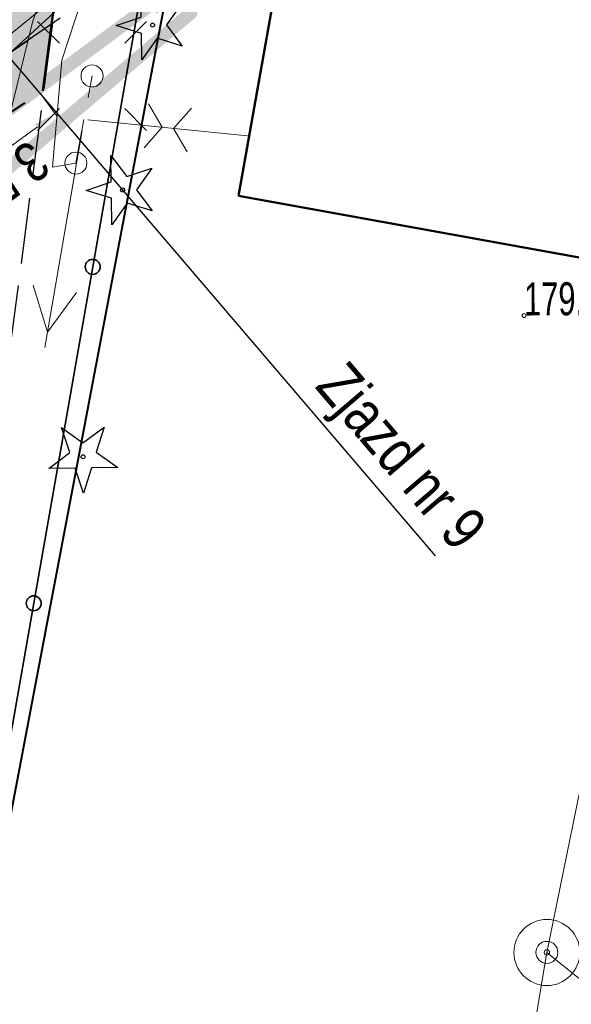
# Model space of a CAD drawing. Header units: metres. Extents: x 7429064 to 7431133, y 5709479 to 5714472.
# Tile 149 of 176: x 7429834 to 7429847, y 5710108 to 5710131. Entities that reach past the tile are written whole.
import ezdxf

# ---------------------------------------------------------------- set-up
doc = ezdxf.new("R2010")
doc.units = ezdxf.units.M
for name, pattern in [('1', [0]), ('2_KTJZ01', [2, 1.5, -0.5]), ('3_EGBU_A', [0]), ('3_KTJZ01', [2, 1.5, -0.5]), ('4_SUPE_01', [0]), ('4_SUPT_01', [0]), ('4_SUPW_01', [0]), ('7_1', [0]), ('7_SUPE_01', [0]), ('7_SUPT_01', [0]), ('7_SUPW_01', [0]), ('7_SUSM03_02', [0]), ('DASHED', [19.05, 12.7, -6.35]), ('HIDDEN', [0.375, 0.25, -0.125])]:
    doc.linetypes.add(name, pattern=pattern)
doc.layers.add('_1_Mapa', color=7, linetype='Continuous')
doc.layers.add('D_1_LINIA_OPIS_ZJAZDY', color=7, linetype='Continuous')
doc.layers.add('_D_7_CZASOWE ZAJĘCIE_PRZEBUDOWA SIECI', color=7, linetype='HIDDEN', lineweight=50, true_color=0xd16900)
doc.layers.add('DZIALKA_L_0', color=7, linetype='1', lineweight=40, true_color=0x008000)
for name, color, linetype, lineweight in [('_D_7_TEREN NIEZBEDNY DLA OB_BUD', 252, 'HIDDEN', 50), ('_D_8_Wymiary', 7, 'Continuous', 20), ('D_1_LINIA_KRAWĘŻNIK_BET_20_30 WYN 12 CM - III', 7, 'Continuous', 50), ('EGBB_L_1', 252, '3_EGBU_A', 50), ('KRAWĘŻNIK BETONOWY 12_25 WYN 0 CM', 250, 'DASHED', 50), ('KTJZ_L_0', 252, '2_KTJZ01', 30), ('KTOK_L_4', 252, 'Continuous', 35), ('OBOP_T_0', 82, 'Continuous', 30), ('RTPW_T_0', 252, 'Continuous', 15), ('SUPE_L_2', 252, '4_SUPE_01', 18), ('SUPE_L_3', 252, '4_SUPE_01', 18), ('SUPT_L_0', 252, '4_SUPT_01', 18), ('SUPW_L_0', 252, '4_SUPW_01', 18), ('SUSM_L_4', 252, 'Continuous', 18), ('SUSM_T_0', 252, 'Continuous', 18), ('SUTW_T_0', 252, 'Continuous', 18), ('SUUW_T_1', 252, 'Continuous', 18)]:
    doc.layers.add(name, color=color, linetype=linetype, lineweight=lineweight)
doc.layers.add('D_2_HECZ_ZJAZDY - KOSTKA BET', color=214, linetype='Continuous', lineweight=13, transparency=0.3)
doc.styles.add('Styl Arial', font='arial.ttf', dxfattribs={"width": 0.8, "height": 0.9})
doc.dimstyles.new('1_500', dxfattribs={"dimtxt": 0.9, "dimasz": 1, "dimexe": 0.18, "dimexo": 0, "dimgap": 0.2, "dimtad": 4, "dimzin": 0, "dimdsep": 46, "dimtxsty": 'Styl Arial', "dimcen": 0.25, "dimclrd": 256, "dimclre": 256, "dimclrt": 256, "dimazin": 0, "dimtfac": 1, "dimtix": 1, "dimtmove": 1, "dimatfit": 3, "dimfxl": 0.18, "dimtolj": 1, "dimtzin": 0, "dimlwd": -1, "dimlwe": -1, "dimarcsym": 0})

# ---------------------------------------------------------------- blocks, each defined once
blk = doc.blocks.new('3_OBOP01_01')
at = {"linetype": 'Continuous'}
for p, q in [((-0.0039, 0.31545), (0.4771, 0.67415)), ((0.4771, 0.67415), (0.2988, 0.1012)), ((-0.3012, 0.09375), (-0.4937, 0.6621)), ((-0.4937, 0.6621), (-0.0039, 0.31545)), ((-0.78225, -0.26495), (-0.3012, 0.09375)), ((0.2988, 0.1012), (0.7886, -0.24545)), ((-0.18225, -0.2575), (-0.78225, -0.26495)), ((0.01025, -0.82585), (-0.18225, -0.2575)), ((0.1886, -0.2529), (0.01025, -0.82585)), ((0.7886, -0.24545), (0.1886, -0.2529))]:
    blk.add_line(p, q, dxfattribs=at)
blk.add_circle((0, 0), 0.045, dxfattribs=at)
blk = doc.blocks.new('3_RTPW01')
at = {"linetype": 'Continuous'}
blk.add_circle((0, 0), 0.045, dxfattribs=at)
blk = doc.blocks.new('7_SUSM01_01')
at = {"linetype": 'Continuous'}
for p, q in [((-0.742, 0.742), (-1.237, 1.237)), ((0.742, 0.742), (1.237, 1.237)), ((-0.742, -0.742), (-1.237, -1.237)), ((0.742, -0.742), (1.237, -1.237))]:
    blk.add_line(p, q, dxfattribs=at)
blk = doc.blocks.new('7_SUPS01_08')
at = {"linetype": 'Continuous'}
blk.add_circle((0, 0), 0.0625, dxfattribs=at)
blk = doc.blocks.new('7_SUUS13')
at = {"linetype": 'Continuous'}
for radius in [0.75, 0.25]:
    blk.add_circle((0, 0), radius, dxfattribs=at)
blk = doc.blocks.new('X-ref_MDCP_Szara')
at = {"layer": 'DZIALKA_L_0', "linetype": '1'}
blk.add_line((7429832.18, 5710102.87), (7429838.22, 5710134.56), dxfattribs=at)
at = {"layer": 'EGBB_L_1', "linetype": '3_EGBU_A'}
for p in [(7429841, 5710136.63), (7429848.03, 5710125.25)]:
    blk.add_line(p, (7429839.25, 5710126.84), dxfattribs=at)
at = {"layer": 'KTJZ_L_0', "linetype": '3_KTJZ01'}
for p, q in [((7429835.2, 5710130.87), (7429828.66, 5710126.38)), ((7429835.028, 5710130.752), (7429831.28, 5710102.19)), ((7429833.204, 5710129.5), (7429835.028, 5710130.752))]:
    blk.add_line(p, q, dxfattribs=at)
at = {"layer": 'KTOK_L_4'}
for p, q in [((7429835.94, 5710125.225), (7429837.28, 5710132.86)), ((7429834.6, 5710117.59), (7429835.94, 5710125.225)), ((7429833.26, 5710109.955), (7429834.6, 5710117.59))]:
    blk.add_line(p, q, dxfattribs=at)
for centre in [(7429835.94, 5710125.225), (7429834.6, 5710117.59)]:
    blk.add_circle(centre, 0.17, dxfattribs=at)
at = {"layer": 'SUPE_L_2', "linetype": '7_SUPE_01'}
for p, q in [((7429835.85, 5710134.43), (7429834.57, 5710130.78)), ((7429834.57, 5710130.78), (7429833.32, 5710125.68))]:
    blk.add_line(p, q, dxfattribs=at)
at = {"layer": 'SUPE_L_3', "linetype": '7_SUPE_01'}
for p, q in [((7429835.824, 5710131.699), (7429830.438, 5710126.752)), ((7429835.236, 5710129.918), (7429835.824, 5710131.699)), ((7429835.028, 5710127.487), (7429835.236, 5710129.918)), ((7429837.519, 5710128.391), (7429837.206, 5710128.924)), ((7429838.185, 5710128.826), (7429837.772, 5710128.365)), ((7429835.742, 5710128.568), (7429835.558, 5710127.578)), ((7429837.646, 5710128.378), (7429835.833, 5710128.559)), ((7429835.7, 5710128.322), (7429834.85, 5710123.394)), ((7429837.519, 5710128.391), (7429837.106, 5710127.929)), ((7429839.459, 5710128.197), (7429837.646, 5710128.378)), ((7429838.085, 5710127.831), (7429837.772, 5710128.365)), ((7429835.558, 5710127.578), (7429835.028, 5710127.487)), ((7429834.587, 5710124.81), (7429834.91, 5710123.739)), ((7429835.572, 5710124.64), (7429834.91, 5710123.739))]:
    blk.add_line(p, q, dxfattribs=at)
at = {"layer": 'SUPT_L_0', "linetype": '7_SUPT_01'}
blk.add_line((7429837.405, 5710133.218), (7429833.273, 5710129.86), dxfattribs=at)
at = {"layer": 'SUPW_L_0', "linetype": '7_SUPW_01'}
for q in [(7429850.02, 5710128.15), (7429844.319, 5710098.02)]:
    blk.add_line((7429846.258, 5710109.668), q, dxfattribs=at)
at = {"layer": 'SUPW_L_0', "linetype": '7_1'}
for p, q in [((7429850.02, 5710128.15), (7429846.258, 5710109.668)), ((7429846.258, 5710109.668), (7429844.319, 5710098.02))]:
    blk.add_line(p, q, dxfattribs=at)
at = {"layer": 'SUSM_L_4', "linetype": '7_SUSM03_02'}
for p, q in [((7429835.835, 5710129.067), (7429835.926, 5710129.558)), ((7429835.604, 5710127.824), (7429835.695, 5710128.315))]:
    blk.add_line(p, q, dxfattribs=at)
for centre in [(7429835.926, 5710129.558), (7429835.558, 5710127.578)]:
    blk.add_circle(centre, 0.25, dxfattribs=at)
at = {"layer": 'SUTW_T_0', "linetype": 'Continuous'}
blk.add_line((7429846.258, 5710109.668), (7429847.562, 5710108.616), dxfattribs=at)
at = {"layer": 'OBOP_T_0', "rotation": 269.9999974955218}
for p in [(7429837.3, 5710130.71), (7429836.62, 5710126.97)]:
    blk.add_blockref('3_OBOP01_01', p, dxfattribs=at)
at = {"layer": 'OBOP_T_0'}
blk.add_blockref('3_OBOP01_01', (7429835.723, 5710120.915), dxfattribs=at)
at = {"layer": 'RTPW_T_0'}
blk.add_blockref('3_RTPW01', (7429845.74, 5710124.12), dxfattribs=at)
at = {"layer": 'SUSM_T_0'}
blk.add_blockref('7_SUSM01_01', (7429835.926, 5710129.558), dxfattribs=at)
at = {"layer": 'SUTW_T_0'}
blk.add_blockref('7_SUPS01_08', (7429846.258, 5710109.668), dxfattribs=at)
at = {"layer": 'SUUW_T_1'}
blk.add_blockref('7_SUUS13', (7429846.258, 5710109.668), dxfattribs=at)
at = {"layer": 'RTPW_T_0', "width": 0.7}
blk.add_text('179.3', height=0.75, rotation=0.3356, dxfattribs=at).set_placement((7429845.74, 5710124.12))
blk = doc.blocks.new('*D138')
at = {"layer": '_D_8_Wymiary', "transparency": 16777216}
for p, q in [((7429834.742, 5710129.17), (7429835.14, 5710128.625)), ((7429834.683, 5710128.403), (7429832.618, 5710126.896)), ((7429831.869, 5710127.073), (7429832.267, 5710126.528))]:
    blk.add_line(p, q, dxfattribs=at)
for points in [[(7429834.634, 5710128.47), (7429834.732, 5710128.336), (7429835.087, 5710128.698)], [(7429832.569, 5710126.963), (7429832.667, 5710126.828), (7429832.214, 5710126.601)]]:
    blk.add_solid(points, dxfattribs=at)
at = {"layer": 'Defpoints', "color": 0, "transparency": 16777216}
for p in [(7429834.742, 5710129.17), (7429831.869, 5710127.073), (7429832.214, 5710126.601)]:
    blk.add_point(p, dxfattribs=at)
at = {"layer": '_D_8_Wymiary', "transparency": 16777216, "insert": (7429833.981, 5710127.197), "char_height": 0.9, "attachment_point": 5, "rotation": 216.1262, "style": 'Styl Arial'}
blk.add_mtext('\\A1;3.56', dxfattribs=at)

msp = doc.modelspace()

# ---------------------------------------------------------------- hatches: boundary and pattern name
at = {"layer": 'D_2_HECZ_ZJAZDY - KOSTKA BET', "transparency": 33554508}
h = msp.add_hatch(color=256, dxfattribs=at)
h.dxf.hatch_style = 1
edge = h.paths.add_edge_path()
edge.add_line((7429831.852, 5710127.059), (7429834.838, 5710129.31))
edge.add_line((7429834.838, 5710129.31), (7429835.24, 5710132.37))
edge.add_arc((7429840.171, 5710132.062), 4.941, 129.861, 176.4298, ccw=False)
edge.add_line((7429837.005, 5710135.855), (7429827.698, 5710127.833))
edge.add_arc((7429829.636, 5710125.543), 3, 52.4572, 130.2315, ccw=False)
edge.add_arc((7429830.855, 5710127.128), 1, -3.9937, 52.4572, ccw=False)

# ---------------------------------------------------------------- linework, layer by layer
at = {"layer": '_D_7_CZASOWE ZAJĘCIE_PRZEBUDOWA SIECI', "ltscale": 10, "const_width": 0.3, "flags": 128}
msp.add_lwpolyline([(7429848.113, 5710185.576), (7429846.14, 5710175.38), (7429837.627, 5710131.447), (7429832.91, 5710127.96), (7429845.46, 5710193.24), (7429844.52, 5710205.48), (7429847.625, 5710204.436)], dxfattribs=at)
at = {"layer": '_D_7_TEREN NIEZBEDNY DLA OB_BUD', "ltscale": 10, "const_width": 0.3, "flags": 128}
msp.add_lwpolyline([(7429838.642, 5710133.498), (7429838.163, 5710130.983), (7429669.785, 5709988.07), (7429674.221, 5709982.833), (7429665.132, 5709974.906), (7429667.705, 5709971.871), (7429662.832, 5709967.707), (7429665.637, 5709964.494), (7429637.109, 5709939.516), (7429616.438, 5709933.991), (7429410.711, 5709758.425), (7429398.46, 5709756.965), (7429363.725, 5709727.377), (7429364.497, 5709726.485), (7429330.157, 5709696.304), (7429317.553, 5709687.475), (7429303.139, 5709679.24), (7429296.402, 5709677.454), (7429295.854, 5709678.755), (7429285.213, 5709675.171), (7429285.468, 5709665.629), (7429278.469, 5709665.47), (7429278.347, 5709670.061), (7429254.481, 5709660.887), (7429229.937, 5709651.368), (7429224.487, 5709665.833), (7429244.657, 5709675.131), (7429249.847, 5709679.192), (7429269.079, 5709686.95), (7429282.549, 5709692.752), (7429296.468, 5709699.803), (7429307.464, 5709706.348), (7429318.986, 5709714.248), (7429330.313, 5709723.204), (7429495.004, 5709862.943), (7429615.273, 5709965.877), (7429632.42, 5709989.108), (7429648.373, 5710002.762), (7429661.377, 5710006.8), (7429669.911, 5710012.64), (7429707.476, 5710044.593), (7429834.508, 5710152.316), (7429838.121, 5710158.939), (7429844.755, 5710193.28), (7429843.741, 5710206.48), (7429852.314, 5710203.598), (7429849.368, 5710188.375), (7429850.227, 5710185.684), (7429848.746, 5710185.163), (7429846.827, 5710175.247), (7429842.58, 5710153.283), (7429856.534, 5710164.104), (7429864.199, 5710154.59)], close=True, dxfattribs=at)
at = {"layer": 'D_1_LINIA_KRAWĘŻNIK_BET_20_30 WYN 12 CM - III', "flags": 128}
msp.add_lwpolyline([(7429834.81, 5710129.215), (7429835.134, 5710131.701)], dxfattribs=at)
at = {"layer": 'D_1_LINIA_OPIS_ZJAZDY', "color": 7, "linetype": 'Continuous', "lineweight": -3}
msp.add_lwpolyline([(7429843.728, 5710118.671), (7429832.41, 5710131.895)], dxfattribs=at)
at = {"layer": 'KRAWĘŻNIK BETONOWY 12_25 WYN 0 CM', "ltscale": 0.1, "flags": 128}
msp.add_lwpolyline([(7429831.852, 5710127.059), (7429832.91, 5710127.96), (7429834.828, 5710129.227)], dxfattribs=at)

# ---------------------------------------------------------------- block references
at = {"layer": '_1_Mapa'}
msp.add_blockref('X-ref_MDCP_Szara', (0, 0), dxfattribs=at)

# ---------------------------------------------------------------- texts
at = {"layer": 'D_1_LINIA_OPIS_ZJAZDY', "color": 7, "linetype": 'Continuous', "lineweight": -3, "insert": (7429841.234, 5710122.727), "char_height": 1, "width": 9.4699, "attachment_point": 4, "rotation": 310.4953, "style": 'Styl Arial'}
msp.add_mtext('Zjazd nr 9', dxfattribs=at)

# ---------------------------------------------------------------- dimensions: what is measured, and where the dimension line sits
at = {"layer": '_D_8_Wymiary'}
dim = msp.add_aligned_dim(p1=(7429834.742, 5710129.17), p2=(7429831.869, 5710127.073), distance=0.585, dimstyle='1_500', override={"dimscale": 0.5}, dxfattribs=at)
dim.commit()
dim.dimension.update_dxf_attribs({"geometry": '*D138', "text_midpoint": (7429833.981, 5710127.197)})

doc.saveas('drawing.dxf')
